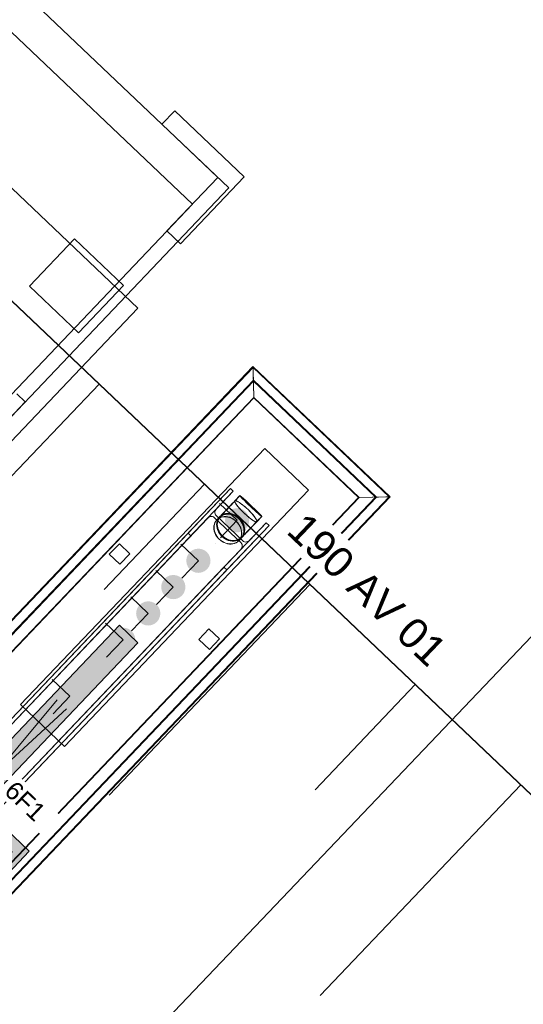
# Model space of a CAD drawing. Header units: metres. Extents: x 32343132.4 to 32343183.8, y 5699224 to 5699274.6.
# Tile 32 of 64: x 32343164.1 to 32343166.1, y 5699237.2 to 5699241.2. Entities that reach past the tile are written whole.
import ezdxf

# ---------------------------------------------------------------- set-up
doc = ezdxf.new("R2010")
doc.units = ezdxf.units.M
doc.linetypes.add('Mitte 1', pattern=[0.03, 0.012, -0.006, 0.006, -0.006])
for name, color, linetype, lineweight in [('0-1', 7, 'Continuous', 5), ('A-DETL-GENF', 7, 'Continuous', 18), ('A-DETL-GENF-2', 7, 'Continuous', 50), ('E-ELEC-EQPM', 7, 'Continuous', 18), ('E-LITE-EQPM', 7, 'Continuous', 50), ('E-LITE-EQPM-IDEN', 7, 'Continuous', 9), ('G-ANNO-SYMB-1', 7, 'Continuous', 9)]:
    doc.layers.add(name, color=color, linetype=linetype, lineweight=lineweight)
for name, color, linetype, lineweight, true_color in [('A-DETL-GENF-1', 7, 'Continuous', 5, 0xcccccc), ('A-DETL-GENF-3', 2, 'Continuous', 50, 0xffff00), ('A-FLOR-HRAL-1', 7, 'Continuous', 5, 0xcccccc), ('A-GENM-1', 7, 'Continuous', 5, 0xcccccc), ('A-MASS-1', 7, 'Continuous', 5, 0xcccccc), ('E-ELEC-EQPM-1', 1, 'Continuous', 18, 0xff0000), ('E-ELEC-EQPM-2', 4, 'Continuous', 18, 0x00ffff), ('E-POWR-CNTR-1', 4, 'Mitte 1', 25, 0x00ffff), ('E-POWR-DROP-1', 7, 'Continuous', 35, 0x007f00), ('G-ANNO-TEXT-1', 1, 'Continuous', 9, 0xff0000), ('S-COLS-2', 7, 'Continuous', 5, 0xcccccc)]:
    doc.layers.add(name, color=color, linetype=linetype, lineweight=lineweight, true_color=true_color)
doc.styles.add('Arial', font='arial.ttf', dxfattribs={"height": 0.075})
doc.styles.add('Arial_2', font='arial.ttf', dxfattribs={"height": 0.125})

# ---------------------------------------------------------------- blocks, each defined once
blk = doc.blocks.new('Baustellenfahrzeug - Rollcontainer LKW - Typ1-3183420-TGA_190_LP5_GR_EG-TGA-01_G_')
at = {"layer": 'A-DETL-GENF-1'}
for p, q in [((0.7482, 4.6948), (0.7482, 4.6186)), ((0.7482, 4.6186), (0.7482, 4.6948)), ((0.7482, 4.6948), (0.7482, 4.6186)), ((0.7482, 4.6186), (0.7482, 4.6948)), ((0.7482, 4.6948), (1.143, 4.6948)), ((1.143, 4.6948), (0.7482, 4.6948)), ((0.7482, 4.6948), (1.143, 4.6948)), ((1.143, 4.6948), (0.7482, 4.6948)), ((1.143, 4.6948), (1.143, 4.3138)), ((1.143, 4.3138), (1.143, 4.6948)), ((1.143, 4.6948), (1.143, 4.3138)), ((1.143, 4.3138), (1.143, 4.6948)), ((-1.1292, 4.6186), (1.1292, 4.6186)), ((1.1292, 4.6186), (-1.1292, 4.6186)), ((1.0668, 4.6186), (0.7482, 4.6186)), ((1.0668, 4.6186), (0.7482, 4.6186)), ((1.0668, 4.6186), (0.7482, 4.6186)), ((1.0668, 4.6186), (0.7482, 4.6186)), ((1.0668, 4.3138), (1.0668, 4.6186)), ((1.0668, 4.3138), (1.0668, 4.6186)), ((1.0668, 4.3138), (1.0668, 4.6186)), ((1.0668, 4.3138), (1.0668, 4.6186)), ((1.1292, 4.6186), (1.1292, -2.468)), ((1.1292, -2.3918), (1.1292, 4.6186)), ((-1.0668, 4.4662), (1.0668, 4.4662)), ((1.0668, 4.4662), (-1.0668, 4.4662)), ((1.0668, 4.4662), (1.0668, -2.2394)), ((1.0668, -2.2394), (1.0668, 4.4662)), ((1.143, 4.3138), (1.0668, 4.3138)), ((1.0668, 4.3138), (1.143, 4.3138)), ((1.143, 4.3138), (1.0668, 4.3138)), ((1.0668, 4.3138), (1.143, 4.3138)), ((0.8128, 4.0279), (0.8128, 3.758)), ((0.8128, 3.758), (0.8128, 4.0279)), ((1.0922, 4.0279), (0.8128, 4.0279)), ((1.0922, 4.0279), (1.0922, 3.758)), ((1.0922, 3.758), (1.0922, 4.0279)), ((-1.2, 4), (1.2, 4)), ((-1.2, 4), (1.2, 4)), ((1.2, -2.7858), (1.2, 4)), ((1.2, 4), (1.2, -2.8715)), ((0.8128, 3.758), (1.0922, 3.758)), ((1.1292, 3.3994), (1.0815, 3.3994)), ((1.1292, 3.3994), (1.0815, 3.3994)), ((1.1292, 3.3994), (1.1292, 2.3326)), ((1.1292, 2.3326), (1.1292, 3.3994))]:
    blk.add_line(p, q, dxfattribs=at)
blk = doc.blocks.new('Rohrformteil_Anschluss_mitte - Rohrformteil_Anschluss_mitte-3282657-TGA_190_LP5_GR_EG-TGA-01_G_')
at = {"layer": 'A-GENM-1'}
for p, q in [((-0.0648, 0.0945), (-0.0648, 0.0645)), ((-0.064, 0.0945), (-0.064, 0.0645)), ((0.0594, 0.0645), (0.0594, 0.0945)), ((0.0602, 0.0645), (0.0602, 0.0945)), ((-0.0648, -0.0268), (-0.0648, -0.0435)), ((-0.064, -0.0275), (-0.064, -0.0435)), ((-0.0629, -0.0255), (-0.0629, -0.0275)), ((0.0583, -0.0275), (0.0583, -0.0255)), ((0.0594, -0.0435), (0.0594, -0.0275)), ((0.0602, -0.0435), (0.0602, -0.0268))]:
    blk.add_line(p, q, dxfattribs=at)
at = {"layer": 'A-GENM-1', "flags": 128}
for points in [[(-0.0648, 0.0645), (-0.0648, 0.0579), (-0.0648, 0.0515), (-0.0648, 0.0451), (-0.0648, 0.0388), (-0.0648, 0.0327), (-0.0648, 0.0267), (-0.0648, 0.0209), (-0.0648, 0.0152), (-0.0648, 0.0097), (-0.0648, 0.0043), (-0.0648, -0.0009), (-0.0648, -0.0059), (-0.0648, -0.0107), (-0.0648, -0.0153), (-0.0648, -0.0196), (-0.0648, -0.0238), (-0.0648, -0.0251)], [(-0.064, 0.0645), (-0.064, 0.0579), (-0.064, 0.0515), (-0.064, 0.0451), (-0.064, 0.0388), (-0.064, 0.0327), (-0.064, 0.0267), (-0.064, 0.0209), (-0.064, 0.0152), (-0.064, 0.0097), (-0.064, 0.0043), (-0.064, -0.0009), (-0.064, -0.0059), (-0.064, -0.0107), (-0.064, -0.0153), (-0.064, -0.0196), (-0.064, -0.0238), (-0.064, -0.0251)], [(0.0594, -0.0251), (0.0594, -0.021), (0.0594, -0.0167), (0.0594, -0.0122), (0.0594, -0.0075), (0.0594, -0.0025), (0.0594, 0.0026), (0.0594, 0.0079), (0.0594, 0.0134), (0.0594, 0.019), (0.0594, 0.0248), (0.0594, 0.0307), (0.0594, 0.0368), (0.0594, 0.043), (0.0594, 0.0494), (0.0594, 0.0558), (0.0594, 0.0623), (0.0594, 0.0645)], [(0.0602, -0.0251), (0.0602, -0.021), (0.0602, -0.0167), (0.0602, -0.0122), (0.0602, -0.0075), (0.0602, -0.0025), (0.0602, 0.0026), (0.0602, 0.0079), (0.0602, 0.0134), (0.0602, 0.019), (0.0602, 0.0248), (0.0602, 0.0307), (0.0602, 0.0368), (0.0602, 0.043), (0.0602, 0.0494), (0.0602, 0.0558), (0.0602, 0.0623), (0.0602, 0.0645)], [(-0.0023, 0.0246), (-0.0048, 0.0246), (-0.0073, 0.0245), (-0.0097, 0.0243), (-0.0122, 0.024), (-0.0147, 0.0236), (-0.0171, 0.0232), (-0.0195, 0.0226), (-0.0219, 0.022), (-0.0242, 0.0214), (-0.0265, 0.0206), (-0.0288, 0.0198), (-0.031, 0.0189), (-0.0332, 0.0179), (-0.0354, 0.0168), (-0.0375, 0.0157), (-0.0395, 0.0145), (-0.0415, 0.0133), (-0.0434, 0.012), (-0.0452, 0.0106), (-0.047, 0.0091), (-0.0487, 0.0076), (-0.0504, 0.0061), (-0.0519, 0.0045), (-0.0534, 0.0028), (-0.0548, 0.0011), (-0.0561, -0.0007), (-0.0573, -0.0025), (-0.0585, -0.0043), (-0.0595, -0.0062), (-0.0605, -0.0081), (-0.0614, -0.01), (-0.0621, -0.012), (-0.0628, -0.014), (-0.0634, -0.016), (-0.0639, -0.018), (-0.0642, -0.0201), (-0.0645, -0.0221), (-0.0647, -0.0242), (-0.0648, -0.0254)], [(-0.0637, -0.027), (-0.0637, -0.025), (-0.0636, -0.023), (-0.0634, -0.021), (-0.0632, -0.019), (-0.0628, -0.0171), (-0.0623, -0.0151), (-0.0618, -0.0132), (-0.0611, -0.0112), (-0.0604, -0.0093), (-0.0596, -0.0075), (-0.0586, -0.0056), (-0.0576, -0.0038), (-0.0565, -0.002), (-0.0553, -0.0003), (-0.054, 0.0014), (-0.0527, 0.0031), (-0.0512, 0.0047), (-0.0497, 0.0063), (-0.0481, 0.0078), (-0.0464, 0.0093), (-0.0447, 0.0107), (-0.0429, 0.012), (-0.041, 0.0133), (-0.0391, 0.0145), (-0.0371, 0.0157), (-0.035, 0.0168), (-0.0329, 0.0179), (-0.0307, 0.0188), (-0.0285, 0.0197), (-0.0263, 0.0205), (-0.024, 0.0213), (-0.0217, 0.022), (-0.0193, 0.0226), (-0.0169, 0.0231), (-0.0145, 0.0235), (-0.0121, 0.0239), (-0.0097, 0.0242), (-0.0072, 0.0244), (-0.0047, 0.0245), (-0.0023, 0.0245)], [(0.0602, -0.0254), (0.0601, -0.0234), (0.0599, -0.0213), (0.0595, -0.0193), (0.0591, -0.0172), (0.0586, -0.0152), (0.058, -0.0132), (0.0573, -0.0112), (0.0565, -0.0092), (0.0556, -0.0073), (0.0546, -0.0054), (0.0535, -0.0036), (0.0523, -0.0017), (0.051, 0), (0.0497, 0.0018), (0.0482, 0.0035), (0.0467, 0.0051), (0.0451, 0.0067), (0.0435, 0.0082), (0.0417, 0.0097), (0.0399, 0.0111), (0.0381, 0.0125), (0.0361, 0.0138), (0.0341, 0.015), (0.0321, 0.0162), (0.03, 0.0173), (0.0278, 0.0183), (0.0256, 0.0192), (0.0233, 0.0201), (0.021, 0.0209), (0.0187, 0.0216), (0.0164, 0.0223), (0.014, 0.0229), (0.0115, 0.0234), (0.0091, 0.0238), (0.0066, 0.0241), (0.0042, 0.0244), (0.0017, 0.0245), (-0.0008, 0.0246), (-0.0023, 0.0246)], [(-0.0023, 0.0245), (0.0002, 0.0245), (0.0026, 0.0244), (0.0051, 0.0242), (0.0075, 0.0239), (0.01, 0.0235), (0.0124, 0.0231), (0.0148, 0.0226), (0.0171, 0.022), (0.0194, 0.0213), (0.0217, 0.0205), (0.024, 0.0197), (0.0262, 0.0188), (0.0283, 0.0178), (0.0304, 0.0168), (0.0325, 0.0157), (0.0345, 0.0145), (0.0364, 0.0133), (0.0383, 0.012), (0.0401, 0.0107), (0.0419, 0.0092), (0.0435, 0.0078), (0.0451, 0.0063), (0.0467, 0.0047), (0.0481, 0.0031), (0.0495, 0.0014), (0.0507, -0.0003), (0.0519, -0.002), (0.053, -0.0038), (0.0541, -0.0056), (0.055, -0.0075), (0.0558, -0.0094), (0.0566, -0.0113), (0.0572, -0.0132), (0.0578, -0.0151), (0.0582, -0.0171), (0.0586, -0.019), (0.0589, -0.021), (0.059, -0.023), (0.0591, -0.025), (0.0591, -0.027)]]:
    blk.add_lwpolyline(points, dxfattribs=at)
at = {"layer": 'A-GENM-1'}
for centre, major_axis, ratio, start_param, end_param in [((-0.0023, 0.0945), (0.0625, 0), 0.034899, 0, 3.141593), ((-0.0023, 0.0945), (0.0625, 0), 0.0349, 3.141593, 6.283185), ((-0.0023, 0.0945), (0.0617, 0), 0.034899, 0, 3.141593), ((-0.0023, 0.0945), (0.0617, 0), 0.034899, 3.141593, 6.283185), ((-0.0023, -0.0251), (0.0625, 0), 0.81929, 0, 3.141593), ((-0.0023, -0.0268), (0.0625, 0), 0.819152, 1.570796, 4.712389), ((-0.0023, -0.0435), (0.0625, 0), 0.819152, 1.570796, 4.712389), ((-0.0023, -0.0262), (0.062, 0), 0.819152, 1.570796, 4.712389), ((-0.0023, -0.0251), (0.0617, 0), 0.81929, 0, 3.141593), ((-0.0023, -0.0275), (0.0617, 0), 0.819152, 1.570796, 4.712389), ((-0.0023, -0.0435), (0.0617, 0), 0.819152, 1.570796, 4.712389), ((-0.0023, -0.0255), (0.0614, 0), 0.819152, 1.570796, 4.712389), ((-0.0023, -0.0255), (0.0606, 0), 0.819152, 1.570796, 4.712389), ((-0.0023, -0.0275), (0.0606, 0), 0.819152, 1.570796, 4.712389), ((-0.0023, -0.0255), (0.0614, 0), 0.819152, 4.712389, 7.853982), ((-0.0023, -0.0262), (0.062, 0), 0.819152, 4.712389, 7.853982), ((-0.0023, -0.0268), (0.0625, 0), 0.819152, 4.712389, 7.853982), ((-0.0023, -0.0255), (0.0606, 0), 0.819152, 4.712389, 7.853982), ((-0.0023, -0.0275), (0.0617, 0), 0.819152, 4.712389, 7.853982), ((-0.0023, -0.0275), (0.0606, 0), 0.819152, 4.712389, 7.853982), ((-0.0023, -0.0435), (0.0625, 0), 0.819152, 4.712389, 7.853982), ((-0.0023, -0.0435), (0.0617, 0), 0.819152, 4.712389, 7.853982), ((-0.0023, -0.0251), (0.0625, 0), 0.81929, 3.141593, 6.283185), ((-0.0023, -0.0251), (0.0617, 0), 0.81929, 3.141593, 6.283185)]:
    blk.add_ellipse(centre, major_axis=major_axis, ratio=ratio, start_param=start_param, end_param=end_param, dxfattribs=at)
for points, knots in [([(-0.0648, 0.0645), (-0.0648, 0.0655), (-0.0637, 0.0669), (-0.0602, 0.0687), (-0.0566, 0.0701), (-0.0521, 0.0714), (-0.0449, 0.0729), (-0.0326, 0.0748), (-0.0134, 0.0763), (0.0089, 0.0763), (0.0297, 0.0747), (0.0467, 0.0719), (0.0576, 0.0683), (0.0602, 0.0658), (0.0602, 0.0645)], [-1, -1, -1, -1, -0.916667, -0.875, -0.833333, -0.791667, -0.75, -0.666667, -0.555556, -0.444444, -0.333333, -0.222222, -0.111111, 0, 0, 0, 0]), ([(0.0602, 0.0645), (0.0602, 0.0635), (0.0588, 0.0617), (0.0525, 0.0593), (0.0425, 0.0572), (0.028, 0.0554), (0.0089, 0.0544), (-0.0134, 0.0544), (-0.0343, 0.0555), (-0.0512, 0.0578), (-0.0623, 0.0608), (-0.0648, 0.0632), (-0.0648, 0.0645)], [-1, -1, -1, -1, -0.916667, -0.833333, -0.75, -0.666667, -0.555556, -0.444444, -0.333333, -0.222222, -0.111111, 0, 0, 0, 0]), ([(0.0594, 0.0645), (0.0594, 0.0654), (0.0584, 0.0669), (0.0549, 0.0687), (0.0514, 0.07), (0.0469, 0.0713), (0.0398, 0.0728), (0.0276, 0.0747), (0.0087, 0.0761), (-0.0133, 0.0761), (-0.0339, 0.0746), (-0.0506, 0.0718), (-0.0615, 0.0682), (-0.064, 0.0658), (-0.064, 0.0645)], [-1, -1, -1, -1, -0.916667, -0.875, -0.833333, -0.791667, -0.75, -0.666667, -0.555556, -0.444444, -0.333333, -0.222222, -0.111111, 0, 0, 0, 0]), ([(-0.064, 0.0645), (-0.064, 0.0636), (-0.0626, 0.0618), (-0.0564, 0.0593), (-0.0465, 0.0573), (-0.0322, 0.0556), (-0.0133, 0.0545), (0.0087, 0.0545), (0.0293, 0.0557), (0.046, 0.0578), (0.0569, 0.0609), (0.0594, 0.0632), (0.0594, 0.0645)], [-1, -1, -1, -1, -0.916667, -0.833333, -0.75, -0.666667, -0.555556, -0.444444, -0.333333, -0.222222, -0.111111, 0, 0, 0, 0])]:
    blk.add_open_spline(points, degree=3, knots=knots, dxfattribs=at)
blk = doc.blocks.new('Aushub - Aushub-3443405-TGA_190_LP5_GR_EG-TGA-01_G_')
at = {"layer": 'A-MASS-1'}
for p, q in [((85.7857, -10.3425), (86.6129, -9.4731)), ((86.634, -10.3214), (87.0476, -9.8867)), ((86.6551, -11.1696), (87.4823, -10.3002)), ((87.5034, -11.1485), (87.917, -10.7138)), ((87.5245, -11.9968), (88.3517, -11.1274))]:
    blk.add_line(p, q, dxfattribs=at)
blk = doc.blocks.new('HE-B-Stütze - 3883447-TGA_190_LP5_GR_EG-TGA-01_G_')
at = {"layer": 'S-COLS-2'}
for p, q in [((85.3246, -11.8283), (87.1545, -9.9049)), ((87.1545, -9.9049), (86.9801, -10.0882)), ((87.1661, -9.9159), (87.1545, -9.9049)), ((85.3362, -11.8393), (87.1661, -9.9159)), ((87.0969, -9.9886), (87.1661, -9.9159)), ((87.0608, -10.0266), (85.2245, -11.9567)), ((86.9916, -10.0993), (87.0608, -10.0266)), ((87.0881, -10.024), (87.1983, -10.1287)), ((87.2058, -10.1208), (87.0957, -10.016)), ((85.4724, -11.9689), (87.3023, -10.0455)), ((85.484, -11.9799), (87.3139, -10.0565)), ((87.1394, -10.2399), (87.3139, -10.0565)), ((87.3023, -10.0455), (87.2331, -10.1182)), ((87.3139, -10.0565), (87.3023, -10.0455)), ((85.1395, -12.0229), (86.9801, -10.0882)), ((85.1511, -12.0339), (86.9916, -10.0993)), ((86.9801, -10.0882), (86.9916, -10.0993)), ((85.3607, -12.0863), (87.197, -10.1561)), ((87.197, -10.1561), (87.1278, -10.2289)), ((85.2873, -12.1635), (87.1278, -10.2289)), ((85.2989, -12.1745), (87.1394, -10.2399)), ((87.1278, -10.2289), (87.1394, -10.2399)), ((85.1395, -12.0229), (85.3246, -11.8283)), ((85.3362, -11.8393), (85.2628, -11.9165)), ((85.3246, -11.8283), (85.3362, -11.8393)), ((85.2607, -11.9448), (85.3708, -12.0496)), ((85.2245, -11.9567), (85.1511, -12.0339)), ((85.3628, -12.058), (85.2527, -11.9532)), ((85.484, -11.9799), (85.2989, -12.1745)), ((85.399, -12.0461), (85.4724, -11.9689)), ((85.4724, -11.9689), (85.484, -11.9799)), ((85.1511, -12.0339), (85.1395, -12.0229)), ((85.2873, -12.1635), (85.3607, -12.0863)), ((85.2989, -12.1745), (85.2873, -12.1635))]:
    blk.add_line(p, q, dxfattribs=at)
at = {"layer": 'S-COLS-2', "flags": 128}
for points in [[(87.0957, -10.016), (87.0931, -10.0129), (87.0914, -10.0092), (87.0906, -10.005), (87.0908, -10.0007), (87.092, -9.9964), (87.094, -9.9923), (87.0969, -9.9886)], [(87.0608, -10.0266), (87.0643, -10.0235), (87.0683, -10.0213), (87.0726, -10.0199), (87.0769, -10.0195), (87.0811, -10.0201), (87.0849, -10.0216), (87.0881, -10.024)], [(87.2331, -10.1182), (87.2296, -10.1212), (87.2256, -10.1235), (87.2214, -10.1249), (87.217, -10.1253), (87.2129, -10.1247), (87.2091, -10.1232), (87.2058, -10.1208)], [(87.1983, -10.1287), (87.2008, -10.1319), (87.2025, -10.1356), (87.2033, -10.1397), (87.2031, -10.1441), (87.2019, -10.1484), (87.1999, -10.1525), (87.197, -10.1561)], [(85.2628, -11.9165), (85.2597, -11.9203), (85.2575, -11.9246), (85.2562, -11.9291), (85.2558, -11.9336), (85.2565, -11.9378), (85.2582, -11.9416), (85.2607, -11.9448)], [(85.2527, -11.9532), (85.2494, -11.9509), (85.2455, -11.9494), (85.2412, -11.9489), (85.2368, -11.9495), (85.2324, -11.951), (85.2282, -11.9535), (85.2245, -11.9567)], [(85.3607, -12.0863), (85.3637, -12.0825), (85.366, -12.0782), (85.3673, -12.0737), (85.3676, -12.0692), (85.367, -12.0649), (85.3653, -12.0611), (85.3628, -12.058)], [(85.3708, -12.0496), (85.3741, -12.0519), (85.378, -12.0534), (85.3822, -12.0538), (85.3867, -12.0533), (85.3911, -12.0517), (85.3953, -12.0493), (85.399, -12.0461)]]:
    blk.add_lwpolyline(points, dxfattribs=at)
blk = doc.blocks.new('construction-roof-accessories--rheinzink-rzk010046 - construction-roof-accessories--rheinzink-rzk010046-3213829-TGA_190_LP5_GR_EG-TGA-01_G_')
at = {"layer": 'A-GENM-1'}
for p, q in [((1.493, 0.1143), (-1.507, 0.1143)), ((-1.507, 0.1143), (-1.507, -0.0751)), ((1.493, 0.1133), (-1.507, 0.1133)), ((-1.507, -0.0741), (-1.507, 0.1133)), ((-1.507, 0.111), (-1.507, 0.1077)), ((-1.507, 0.111), (1.493, 0.111)), ((-1.507, 0.1085), (-1.507, 0.1101)), ((-1.507, 0.1101), (1.493, 0.1101)), ((-1.507, 0.1085), (-1.507, 0.1027)), ((-1.507, 0.1019), (-1.507, 0.1077)), ((-1.507, 0.1027), (-1.507, 0.1019)), ((-1.507, 0.1027), (1.493, 0.1027)), ((-1.507, 0.1019), (1.493, 0.1019)), ((1.493, -0.0751), (1.493, 0.1143)), ((1.493, 0.1133), (1.493, -0.0741)), ((1.493, 0.1077), (1.493, 0.111)), ((1.493, 0.1101), (1.493, 0.1085)), ((1.493, 0.1027), (1.493, 0.1085)), ((1.493, 0.1077), (1.493, 0.1019)), ((1.493, 0.1019), (1.493, 0.1027)), ((-1.507, -0.0741), (1.493, -0.0741)), ((-1.507, -0.0742), (-1.507, -0.0741)), ((-1.507, -0.0741), (1.493, -0.0741)), ((-1.507, -0.0741), (1.493, -0.0741)), ((-1.507, -0.0742), (-1.507, -0.0969)), ((-1.507, -0.0751), (1.493, -0.0751)), ((-1.507, -0.096), (-1.507, -0.0751)), ((1.493, -0.0751), (-1.507, -0.0751)), ((-1.507, -0.0751), (1.493, -0.0751)), ((1.493, -0.0809), (-1.507, -0.0809)), ((-1.507, -0.0809), (-1.507, -0.0826)), ((-1.507, -0.084), (-1.507, -0.081)), ((-1.507, -0.081), (1.493, -0.081)), ((1.493, -0.0741), (1.493, -0.0742)), ((1.493, -0.0969), (1.493, -0.0742)), ((1.493, -0.0751), (1.493, -0.096)), ((1.493, -0.0826), (1.493, -0.0809)), ((1.493, -0.081), (1.493, -0.084)), ((1.493, -0.0818), (-1.507, -0.0818)), ((-1.507, -0.0829), (-1.507, -0.0818)), ((-1.507, -0.0819), (-1.507, -0.0848)), ((-1.507, -0.0819), (1.493, -0.0819)), ((-1.507, -0.0848), (-1.507, -0.084)), ((-1.507, -0.084), (1.493, -0.084)), ((-1.507, -0.0848), (1.493, -0.0848)), ((-1.507, -0.096), (1.493, -0.096)), ((-1.507, -0.0969), (1.493, -0.0969)), ((1.493, -0.0818), (1.493, -0.0829)), ((1.493, -0.0848), (1.493, -0.0819)), ((1.493, -0.084), (1.493, -0.0848))]:
    blk.add_line(p, q, dxfattribs=at)
blk = doc.blocks.new('Geländer - 60-4048510-TGA_190_LP5_GR_EG-TGA-01_G_')
at = {"layer": 'A-FLOR-HRAL-1'}
for p, q in [((0.03, 0.03), (-0.03, 0.03)), ((-0.03, 0.03), (-0.03, -0.03)), ((-0.03, -0.03), (-0.03, 0.03)), ((-0.03, 0.03), (0.03, 0.03)), ((0.03, -0.03), (0.03, 0.03)), ((0.03, 0.03), (0.03, -0.03)), ((-0.03, -0.03), (0.03, -0.03)), ((0.03, -0.03), (-0.03, -0.03))]:
    blk.add_line(p, q, dxfattribs=at)
blk = doc.blocks.new('Geländer - Geländer-4039665-TGA_190_LP5_GR_EG-TGA-01_G_')
at = {"layer": 'A-FLOR-HRAL-1'}
for p, q in [((87.2476, -9.4004), (81.8158, -15.1098)), ((87.2476, -9.4004), (81.8158, -15.1098)), ((87.2478, -9.4046), (81.82, -15.1097)), ((87.2478, -9.4046), (81.82, -15.1097)), ((87.8131, -9.9384), (87.2476, -9.4004)), ((87.8131, -9.9384), (87.2476, -9.4004)), ((87.8089, -9.9385), (87.2478, -9.4046)), ((87.8089, -9.9385), (87.2478, -9.4046)), ((87.2489, -9.4489), (87.248, -9.4139)), ((87.248, -9.4139), (87.2489, -9.4489)), ((87.2508, -9.528), (87.248, -9.4159)), ((87.248, -9.4159), (87.2508, -9.528)), ((87.2489, -9.4515), (87.2481, -9.4165)), ((87.2481, -9.4165), (87.2489, -9.4515)), ((87.2481, -9.4183), (87.2509, -9.5303)), ((87.2509, -9.5303), (87.2481, -9.4183)), ((81.8725, -15.1084), (87.2491, -9.457)), ((81.8767, -15.1083), (87.2492, -9.4613)), ((87.2491, -9.457), (87.7565, -9.9398)), ((87.2492, -9.4613), (87.7522, -9.9399)), ((81.9434, -15.1066), (87.2508, -9.528)), ((81.9434, -15.1066), (87.2508, -9.528)), ((81.9458, -15.1066), (87.2509, -9.5303)), ((81.9458, -15.1066), (87.2509, -9.5303)), ((87.2508, -9.528), (87.6855, -9.9415)), ((87.2509, -9.5303), (87.2508, -9.528)), ((87.2508, -9.528), (87.2509, -9.5303)), ((87.2508, -9.528), (87.6855, -9.9415)), ((87.2509, -9.5303), (87.6832, -9.9416)), ((87.2509, -9.5303), (87.6832, -9.9416)), ((87.6855, -9.9415), (82.3781, -15.5202)), ((87.6855, -9.9415), (82.3781, -15.5202)), ((87.6832, -9.9416), (82.3781, -15.5178)), ((87.6832, -9.9416), (82.3781, -15.5178)), ((87.7522, -9.9399), (82.3798, -15.5869)), ((87.7565, -9.9398), (82.3799, -15.5911)), ((82.3812, -15.6436), (87.8089, -9.9385)), ((82.3812, -15.6436), (87.8089, -9.9385)), ((82.3813, -15.6478), (87.8131, -9.9384)), ((82.3813, -15.6478), (87.8131, -9.9384)), ((87.6832, -9.9416), (87.7952, -9.9388)), ((87.7952, -9.9388), (87.6832, -9.9416)), ((87.6855, -9.9415), (87.6832, -9.9416)), ((87.6832, -9.9416), (87.6855, -9.9415)), ((87.7976, -9.9387), (87.6855, -9.9415)), ((87.6855, -9.9415), (87.7976, -9.9387)), ((87.797, -9.9388), (87.762, -9.9396)), ((87.762, -9.9396), (87.797, -9.9388)), ((87.7996, -9.9387), (87.7646, -9.9396)), ((87.7646, -9.9396), (87.7996, -9.9387))]:
    blk.add_line(p, q, dxfattribs=at)
for points in [[(87.248, -9.4139), (87.2479, -9.4117), (87.2478, -9.4078), (87.2477, -9.4034), (87.2477, -9.4007), (87.2476, -9.4), (87.2477, -9.4013), (87.2478, -9.4045), (87.2479, -9.4094), (87.248, -9.4136), (87.248, -9.4159)], [(87.248, -9.4159), (87.248, -9.4136), (87.2479, -9.4094), (87.2478, -9.4045), (87.2477, -9.4013), (87.2476, -9.4), (87.2477, -9.4007), (87.2477, -9.4034), (87.2478, -9.4078), (87.2479, -9.4117), (87.248, -9.4139)], [(87.2481, -9.4165), (87.248, -9.4146), (87.2479, -9.4111), (87.2478, -9.4072), (87.2478, -9.4049), (87.2477, -9.4043), (87.2478, -9.4054), (87.2478, -9.4082), (87.248, -9.4126), (87.248, -9.4163), (87.2481, -9.4183)], [(87.2481, -9.4183), (87.248, -9.4163), (87.248, -9.4126), (87.2478, -9.4082), (87.2478, -9.4054), (87.2477, -9.4043), (87.2478, -9.4049), (87.2478, -9.4072), (87.2479, -9.4111), (87.248, -9.4146), (87.2481, -9.4165)], [(87.7952, -9.9388), (87.7972, -9.9387), (87.8009, -9.9387), (87.8053, -9.9386), (87.8081, -9.9385), (87.8092, -9.9385), (87.8086, -9.9385), (87.8063, -9.9385), (87.8024, -9.9386), (87.7989, -9.9387), (87.797, -9.9388)], [(87.797, -9.9388), (87.7989, -9.9387), (87.8024, -9.9386), (87.8063, -9.9385), (87.8086, -9.9385), (87.8092, -9.9385), (87.8081, -9.9385), (87.8053, -9.9386), (87.8009, -9.9387), (87.7972, -9.9387), (87.7952, -9.9388)], [(87.7976, -9.9387), (87.7999, -9.9387), (87.8041, -9.9386), (87.809, -9.9385), (87.8122, -9.9384), (87.8135, -9.9383), (87.8128, -9.9384), (87.8101, -9.9384), (87.8057, -9.9385), (87.8018, -9.9386), (87.7996, -9.9387)], [(87.7996, -9.9387), (87.8018, -9.9386), (87.8057, -9.9385), (87.8101, -9.9384), (87.8128, -9.9384), (87.8135, -9.9383), (87.8122, -9.9384), (87.809, -9.9385), (87.8041, -9.9386), (87.7999, -9.9387), (87.7976, -9.9387)]]:
    blk.add_open_spline(points, degree=3, dxfattribs=at)
for points, knots in [([(87.2489, -9.4489), (87.2489, -9.45), (87.2489, -9.4515), (87.249, -9.4531), (87.249, -9.4543), (87.249, -9.4552), (87.249, -9.4562), (87.2491, -9.4571), (87.2491, -9.4571), (87.249, -9.4557), (87.249, -9.4529), (87.2489, -9.4503), (87.2489, -9.4489)], [-1, -1, -1, -1, -0.892857, -0.839286, -0.785714, -0.732143, -0.678571, -0.571429, -0.428571, -0.285714, -0.142857, 0, 0, 0, 0]), ([(87.2489, -9.4515), (87.249, -9.4528), (87.249, -9.4546), (87.249, -9.4566), (87.2491, -9.4579), (87.2491, -9.4591), (87.2491, -9.4603), (87.2492, -9.4613), (87.2492, -9.4613), (87.2491, -9.4596), (87.249, -9.4563), (87.249, -9.4532), (87.2489, -9.4515)], [-1, -1, -1, -1, -0.892857, -0.839286, -0.785714, -0.732143, -0.678571, -0.571429, -0.428571, -0.285714, -0.142857, 0, 0, 0, 0]), ([(87.762, -9.9396), (87.7603, -9.9397), (87.7572, -9.9397), (87.7539, -9.9398), (87.7522, -9.9399), (87.7522, -9.9399), (87.7532, -9.9398), (87.7544, -9.9398), (87.7556, -9.9398), (87.7569, -9.9398), (87.7589, -9.9397), (87.7607, -9.9397), (87.762, -9.9396)], [0, 0, 0, 0, 0.142857, 0.285714, 0.428571, 0.571429, 0.678571, 0.732143, 0.785714, 0.839286, 0.892857, 1, 1, 1, 1]), ([(87.7646, -9.9396), (87.7632, -9.9396), (87.7606, -9.9397), (87.7579, -9.9397), (87.7564, -9.9398), (87.7564, -9.9398), (87.7573, -9.9397), (87.7583, -9.9397), (87.7592, -9.9397), (87.7604, -9.9397), (87.762, -9.9396), (87.7635, -9.9396), (87.7646, -9.9396)], [0, 0, 0, 0, 0.142857, 0.285714, 0.428571, 0.571429, 0.678571, 0.732143, 0.785714, 0.839286, 0.892857, 1, 1, 1, 1])]:
    blk.add_open_spline(points, degree=3, knots=knots, dxfattribs=at)
for p, rotation in [((86.6975, -10.1748), 316.4272566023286), ((87.067, -10.5263), 136.4272566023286)]:
    blk.add_blockref('Geländer - 60-4048510-TGA_190_LP5_GR_EG-TGA-01_G_', p, dxfattribs=dict(rotation=rotation))
blk = doc.blocks.new('ARC_190_LPX_FM_Stellplätze_rvt-1-TGA_190_LP5_GR_EG-TGA-01_G_')
at = {"layer": 'A-MASS-1'}
for p, q in [((32343139.0227, 5699263.837), (32343173.5089, 5699231.0275)), ((32343139.0227, 5699263.8366), (32343173.5085, 5699231.0275))]:
    blk.add_line(p, q, dxfattribs=at)
at = {"layer": 'A-DETL-GENF-1', "rotation": 316.4272566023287}
blk.add_blockref('Baustellenfahrzeug - Rollcontainer LKW - Typ1-3183420-TGA_190_LP5_GR_EG-TGA-01_G_', (32343160.9139, 5699237.9541), dxfattribs=at)
at = {"layer": 'A-FLOR-HRAL-1'}
blk.add_blockref('Geländer - Geländer-4039665-TGA_190_LP5_GR_EG-TGA-01_G_', (32343077.7673, 5699249.1855), dxfattribs=at)
at = {"layer": 'A-GENM-1'}
for name, p, rotation in [('construction-roof-accessories--rheinzink-rzk010046 - construction-roof-accessories--rheinzink-rzk010046-3213829-TGA_190_LP5_GR_EG-TGA-01_G_', (32343165.685, 5699242.1001), 136.4272566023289), ('Rohrformteil_Anschluss_mitte - Rohrformteil_Anschluss_mitte-3282657-TGA_190_LP5_GR_EG-TGA-01_G_', (32343164.9425, 5699239.1386), 316.4272566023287)]:
    blk.add_blockref(name, p, dxfattribs=dict(at, rotation=rotation))
at = {"layer": 'A-MASS-1'}
blk.add_blockref('Aushub - Aushub-3443405-TGA_190_LP5_GR_EG-TGA-01_G_', (32343077.7673, 5699249.1855), dxfattribs=at)
at = {"layer": 'S-COLS-2'}
blk.add_blockref('HE-B-Stütze - 3883447-TGA_190_LP5_GR_EG-TGA-01_G_', (32343077.7673, 5699249.1855), dxfattribs=at)
blk = doc.blocks.new('Schaltschrank - 1460 x 1124 x 250-7616213-TGA_190_LP5_GR_EG-TGA-01_G_')
at = {"layer": 'E-ELEC-EQPM-1'}
for p, q in [((0.73, 0), (-0.73, 0)), ((-0.73, 0), (-0.73, -0.25)), ((-0.73, -0.25), (-0.73, 0)), ((-0.73, 0), (0.73, 0)), ((0.73, -0.25), (0.73, 0)), ((0.73, 0), (0.73, -0.25)), ((-0.73, -0.25), (0.73, -0.25)), ((0.73, -0.25), (-0.73, -0.25))]:
    blk.add_line(p, q, dxfattribs=at)
blk = doc.blocks.new('Regiolux Parsa - PSO _ 1500 ETS9 - 2400lm _ 4000K - Feuchtraumleuchte - Bewegungsmelder-V1-TGA_190_LP5_GR_EG-TGA-01_G_')
at = {"layer": 'A-DETL-GENF-2'}
blk.add_hatch(color=256, dxfattribs=at).paths.add_polyline_path([(0.8, 0.0525), (0.695, 0.0525), (0.695, -0.0525), (0.8, -0.0525)])
at = {"layer": 'A-DETL-GENF-3'}
blk.add_hatch(color=256, dxfattribs=at).paths.add_polyline_path([(0.695, 0.0525), (-0.8, 0.0525), (-0.8, -0.0525), (0.695, -0.0525)])
at = {"layer": 'A-DETL-GENF'}
for p, q in [((-0.8, -0.0525), (-0.8, 0.0525)), ((-0.8, 0.0525), (0.695, 0.0525)), ((0.695, -0.0525), (0.695, 0.0525)), ((0.695, 0.0525), (0.8, 0.0525)), ((0.695, 0.0525), (0.695, -0.0525)), ((0.8, 0.0525), (0.8, -0.0525)), ((-0.4, -0.0262), (0.4, 0.0262)), ((0.4, -0.0262), (-0.4, 0.0262)), ((0.695, -0.0525), (-0.8, -0.0525)), ((0.8, -0.0525), (0.695, -0.0525))]:
    blk.add_line(p, q, dxfattribs=at)
blk = doc.blocks.new('EDV_Schaltschrank - 600x370x600-7652354-TGA_190_LP5_GR_EG-TGA-01_G_')
at = {"layer": 'E-ELEC-EQPM-2'}
h = blk.add_hatch(color=256, dxfattribs=at)
h.paths.add_polyline_path([(0.3, 0), (0.0732, 0), (0.0732, -0.05), (0.25, -0.05), (0.25, -0.55), (0.0732, -0.55), (0.0732, -0.6), (0.3, -0.6), (0.3, -0.5779)])
h.paths.add_polyline_path([(-0.0318, 0), (-0.2032, 0), (-0.2156, -0.0044), (-0.2156, 0), (-0.3, 0), (-0.3, -0.6), (-0.0318, -0.6), (-0.0318, -0.55), (-0.25, -0.55), (-0.25, -0.05), (-0.2089, -0.05), (-0.214, -0.0359), (-0.1518, -0.0355), (-0.1693, -0.05), (-0.0318, -0.05), (-0.0318, -0.0244)])
at = {"layer": 'A-DETL-GENF'}
for p, q in [((-0.2156, 0), (-0.3, 0)), ((-0.3, 0), (-0.3, -0.6)), ((0.3, 0), (-0.2032, 0)), ((0.3, -0.6), (0.3, 0)), ((-0.25, -0.55), (-0.25, -0.05)), ((-0.25, -0.05), (-0.2089, -0.05)), ((-0.1693, -0.05), (0.25, -0.05)), ((0.25, -0.05), (0.25, -0.55)), ((0.25, -0.55), (-0.25, -0.55)), ((-0.3, -0.6), (0.3, -0.6))]:
    blk.add_line(p, q, dxfattribs=at)

msp = doc.modelspace()

# ---------------------------------------------------------------- hatches: boundary and pattern name
at = {"layer": 'E-POWR-DROP-1'}
for points in [[(32343164.915, 5699239.1139), (32343164.9255, 5699239.1062), (32343164.9377, 5699239.1015), (32343164.9507, 5699239.1001), (32343164.9636, 5699239.1021), (32343164.9755, 5699239.1074), (32343164.9857, 5699239.1156), (32343164.9934, 5699239.1262), (32343164.9981, 5699239.1383), (32343164.9994, 5699239.1513), (32343164.9974, 5699239.1642), (32343164.9921, 5699239.1761), (32343164.9839, 5699239.1863), (32343164.9734, 5699239.194), (32343164.9612, 5699239.1987), (32343164.9482, 5699239.2001), (32343164.9353, 5699239.198), (32343164.9234, 5699239.1927), (32343164.9132, 5699239.1845), (32343164.9055, 5699239.174), (32343164.9009, 5699239.1618), (32343164.8995, 5699239.1488), (32343164.9015, 5699239.1359), (32343164.9068, 5699239.124)], [(32343164.7553, 5699238.9468), (32343164.7658, 5699238.9391), (32343164.778, 5699238.9344), (32343164.791, 5699238.933), (32343164.8039, 5699238.9351), (32343164.8158, 5699238.9404), (32343164.826, 5699238.9486), (32343164.8337, 5699238.9591), (32343164.8383, 5699238.9713), (32343164.8397, 5699238.9843), (32343164.8377, 5699238.9972), (32343164.8324, 5699239.0091), (32343164.8242, 5699239.0193), (32343164.8137, 5699239.0269), (32343164.8015, 5699239.0316), (32343164.7885, 5699239.033), (32343164.7756, 5699239.031), (32343164.7637, 5699239.0257), (32343164.7535, 5699239.0175), (32343164.7458, 5699239.0069), (32343164.7411, 5699238.9948), (32343164.7398, 5699238.9818), (32343164.7418, 5699238.9689), (32343164.7471, 5699238.957)], [(32343164.6519, 5699238.8381), (32343164.6624, 5699238.8304), (32343164.6746, 5699238.8258), (32343164.6876, 5699238.8244), (32343164.7005, 5699238.8264), (32343164.7124, 5699238.8317), (32343164.7226, 5699238.8399), (32343164.7303, 5699238.8504), (32343164.7352, 5699238.8647), (32343164.7363, 5699238.8756), (32343164.7343, 5699238.8885), (32343164.729, 5699238.9004), (32343164.7208, 5699238.9106), (32343164.7103, 5699238.9183), (32343164.6981, 5699238.923), (32343164.6851, 5699238.9243), (32343164.6722, 5699238.9223), (32343164.6603, 5699238.917), (32343164.6501, 5699238.9088), (32343164.6424, 5699238.8983), (32343164.6377, 5699238.8861), (32343164.6364, 5699238.8731), (32343164.6384, 5699238.8602), (32343164.6439, 5699238.848)], [(32343164.5485, 5699238.7295), (32343164.559, 5699238.7218), (32343164.5712, 5699238.7171), (32343164.5842, 5699238.7157), (32343164.5971, 5699238.7177), (32343164.609, 5699238.723), (32343164.6192, 5699238.7312), (32343164.6269, 5699238.7418), (32343164.6318, 5699238.7561), (32343164.6329, 5699238.7669), (32343164.6309, 5699238.7798), (32343164.6256, 5699238.7918), (32343164.6174, 5699238.8019), (32343164.6069, 5699238.8096), (32343164.5947, 5699238.8143), (32343164.5817, 5699238.8157), (32343164.5688, 5699238.8136), (32343164.5569, 5699238.8083), (32343164.5467, 5699238.8001), (32343164.5391, 5699238.7896), (32343164.5344, 5699238.7774), (32343164.533, 5699238.7644), (32343164.535, 5699238.7515), (32343164.5403, 5699238.7396)], [(32343164.5288, 5699238.6553), (32343164.5291, 5699238.6549), (32343164.5295, 5699238.6582), (32343164.5275, 5699238.6711), (32343164.5222, 5699238.683), (32343164.514, 5699238.6932), (32343164.5034, 5699238.7008), (32343164.4912, 5699238.7055), (32343164.4783, 5699238.7069), (32343164.4754, 5699238.7061), (32343164.5184, 5699238.6652)]]:
    msp.add_hatch(color=256, dxfattribs=at).paths.add_polyline_path(points)

# ---------------------------------------------------------------- linework, layer by layer
at = {"layer": 'E-POWR-CNTR-1'}
for p, q in [((32343164.877, 5699239.219), (32343165.0219, 5699239.0811)), ((32343164.8805, 5699239.0776), (32343165.0184, 5699239.2225)), ((32343164.7173, 5699239.052), (32343164.8622, 5699238.9141)), ((32343164.7208, 5699238.9106), (32343164.8587, 5699239.0555)), ((32343164.6139, 5699238.9433), (32343164.7588, 5699238.8054)), ((32343164.6174, 5699238.8019), (32343164.7553, 5699238.9468)), ((32343164.5105, 5699238.8346), (32343164.6554, 5699238.6968)), ((32343164.514, 5699238.6932), (32343164.6519, 5699238.8381)), ((32343164.407, 5699238.7259), (32343164.5519, 5699238.588)), ((32343164.4106, 5699238.5845), (32343164.5484, 5699238.7294)), ((32343164.4796, 5699238.657), (32343164.4795, 5699238.6569)), ((32343164.1872, 5699238.4931), (32343164.3321, 5699238.3552)), ((32343164.1907, 5699238.3517), (32343164.3285, 5699238.4966))]:
    msp.add_line(p, q, dxfattribs=at)

# ---------------------------------------------------------------- block references
at = {"layer": '0-1'}
msp.add_blockref('ARC_190_LPX_FM_Stellplätze_rvt-1-TGA_190_LP5_GR_EG-TGA-01_G_', (0, 0), dxfattribs=at)
at = {"layer": 'E-ELEC-EQPM', "rotation": 136.427256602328}
msp.add_blockref('EDV_Schaltschrank - 600x370x600-7652354-TGA_190_LP5_GR_EG-TGA-01_G_', (32343163.4614, 5699237.556), dxfattribs=at)
at = {"layer": 'E-ELEC-EQPM-1', "rotation": 46.42725660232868}
msp.add_blockref('Schaltschrank - 1460 x 1124 x 250-7616213-TGA_190_LP5_GR_EG-TGA-01_G_', (32343164.5599, 5699238.918), dxfattribs=at)
at = {"layer": 'E-LITE-EQPM', "rotation": 226.4272566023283}
msp.add_blockref('Regiolux Parsa - PSO _ 1500 ETS9 - 2400lm _ 4000K - Feuchtraumleuchte - Bewegungsmelder-V1-TGA_190_LP5_GR_EG-TGA-01_G_', (32343163.9511, 5699238.1007), dxfattribs=at)

# ---------------------------------------------------------------- next in the draw order: texts
at = {"layer": 'E-LITE-EQPM-IDEN', "insert": (32343164.0362, 5699238.0806), "char_height": 0.075, "width": 0.224472, "attachment_point": 1, "rotation": 316.4273, "style": 'Arial', "bg_fill": 3, "box_fill_scale": 1.25, "bg_fill_color": 256, "bg_fill_true_color": 13158600, "bg_fill_transparency": 0}
msp.add_mtext('6F1', dxfattribs=at)

# ---------------------------------------------------------------- next in the draw order: linework, layer by layer
at = {"layer": 'G-ANNO-SYMB-1'}
msp.add_line((32343176.4831, 5699249.5179), (32343158.5378, 5699230.6555), dxfattribs=at)

# ---------------------------------------------------------------- next in the draw order: texts
at = {"layer": 'G-ANNO-TEXT-1', "insert": (32343165.2337, 5699239.1907), "char_height": 0.125, "width": 0.982067, "attachment_point": 1, "rotation": 316.4273, "style": 'Arial_2', "bg_fill": 3, "box_fill_scale": 1.25, "bg_fill_color": 256, "bg_fill_true_color": 13158600, "bg_fill_transparency": 0}
msp.add_mtext('190 AV 01', dxfattribs=at)

doc.saveas('drawing.dxf')
